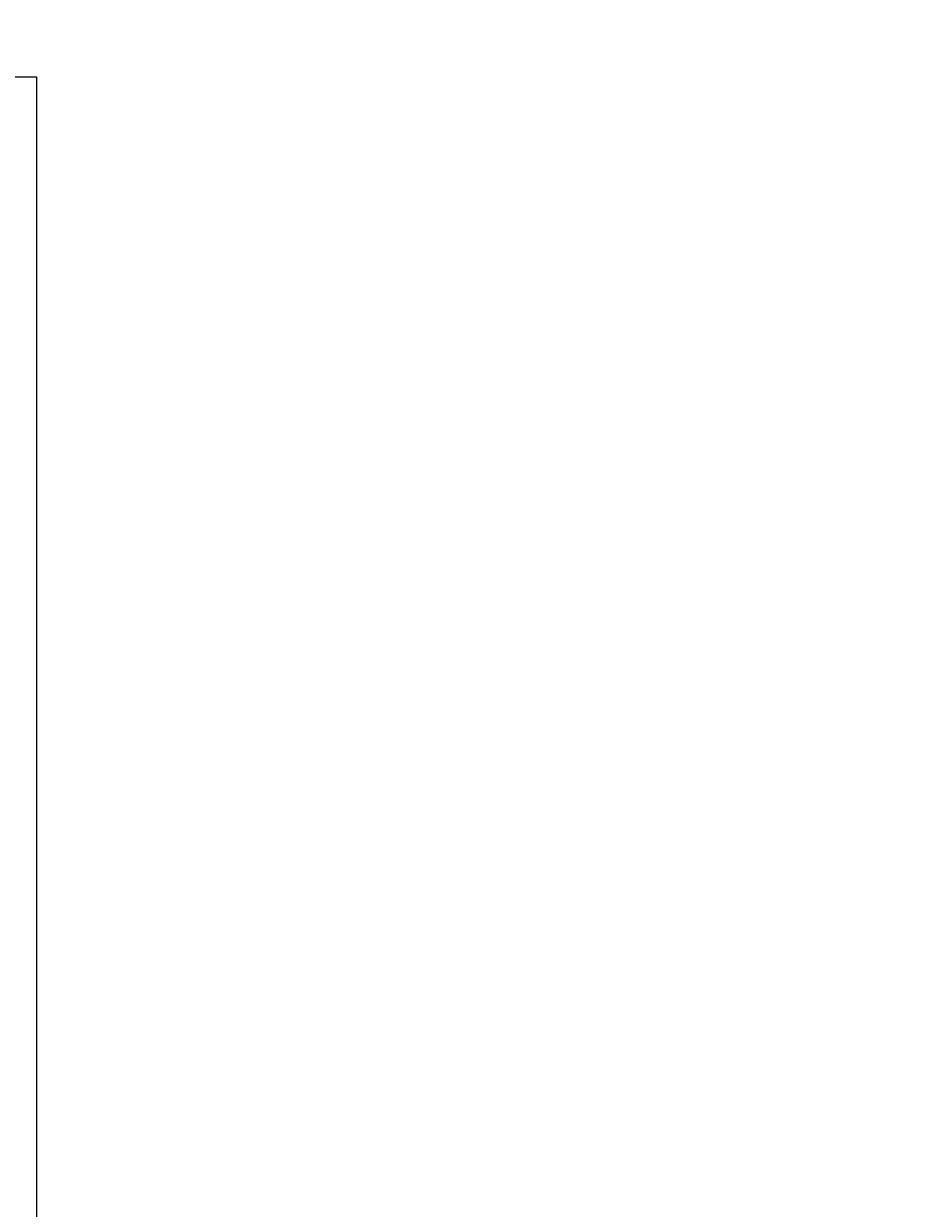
# Model space of a CAD drawing. Header units: millimetres. Extents: x -20950785 to 389010297, y -11535949 to 14056629.
# Tile 255 of 256: x 13686022 to 13772562, y -1538849 to -1423557. Entities that reach past the tile are written whole.
import ezdxf

# ---------------------------------------------------------------- set-up
doc = ezdxf.new("R2010")
doc.units = ezdxf.units.MM
doc.header["$LTSCALE"] = 60
doc.header["$MEASUREMENT"] = 0

msp = doc.modelspace()

# ---------------------------------------------------------------- linework, layer by layer
at = {"color": 7, "linetype": 'Continuous', "lineweight": 9, "ltscale": 2}
msp.add_lwpolyline([(13349894, -1428738.8), (13687270.2, -1428738.8), (13687270.2, -1668785), (13349894, -1668785)], close=True, dxfattribs=at)
msp.add_circle((13500903, -1533338), 347474.95, dxfattribs=at)

# ---------------------------------------------------------------- texts
at = {"linetype": 'Continuous', "lineweight": 9, "attachment_point": 1}
for s, insert, char_height, width in [('\\pi7448.80773;{\\fTimes New Roman|b0|i0|c0|p18;\\LCertified that the boring details  shown are correct.}', (12359942, -1472477.59), 1915.15152, 72153.3279), ('\\pi3313.63157;{\\fTimes New Roman|b0|i0|c0|p18;medium \\P\\pi1814.9834;compacted soil\\H1.00001x;\\P\\pi0;      }', (11748274.52, -1522913.25, -17483.87), 750, 10242.62), ('\\pi3313.63157;{\\fTimes New Roman|b0|i0|c0|p18;medium \\P\\pi1814.9834;compacted soil\\H1.00001x;\\P\\pi0;      }', (11721469.49, -1523931.04, -17483.87), 750, 10242.62), ('\\pi2740.72241;{\\fTimes New Roman|b0|i0|c0|p18;compacted \\P\\pi4359.6842;soil\\H1.00001x;\\P\\pi0;      }', (10497499.53, -1530929.72, -17483.87), 750, 10242.62), ('\\pi2740.72241;{\\fTimes New Roman|b0|i0|c0|p18;compacted \\P\\pi4359.6842;soil\\H1.00001x;\\P\\pi0;      }', (10470694.51, -1533491.03, -17483.87), 750, 10242.62)]:
    msp.add_mtext(s, dxfattribs=dict(at, insert=insert, char_height=char_height, width=width))

doc.saveas('drawing.dxf')
